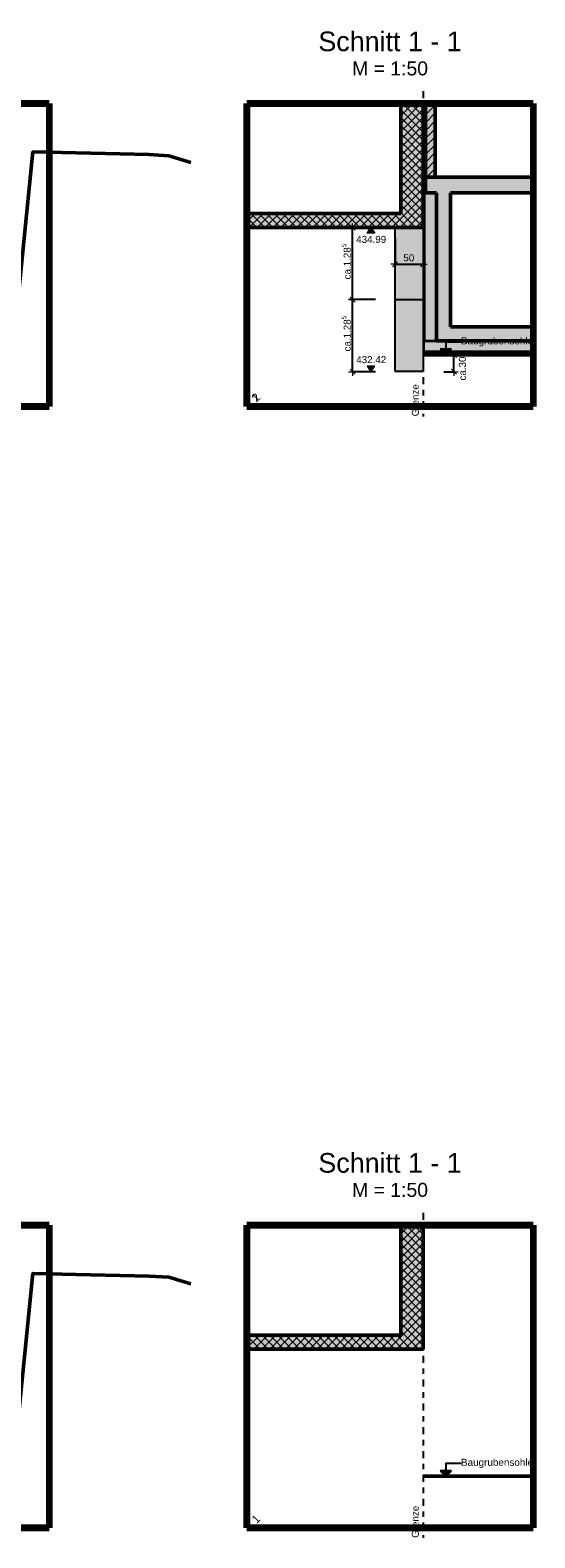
# Model space of a CAD drawing. Header units: metres. Extents: x 2695839.6 to 2695926.2, y 1260963.1 to 1261030.
# Tile 6 of 7: x 2695891.9 to 2695900.9, y 1260963.1 to 1260990. Entities that reach past the tile are written whole.
import ezdxf

# ---------------------------------------------------------------- set-up
doc = ezdxf.new("R2010")
doc.units = ezdxf.units.M
doc.header["$PDMODE"] = 65
doc.linetypes.add('AUSGEZOGEN', pattern=[0])
doc.linetypes.add('GETRENNT2_S10', pattern=[0.255, 0.125, -0.065, 0, -0.065])
doc.layers.add('XR$1$_40011', color=7, linetype='Continuous')
doc.layers.add('XR$2$_40025', color=7, linetype='Continuous')
for name, color, linetype, lineweight in [('XR$1$Bestand Decke', 7, 'AUSGEZOGEN', 50), ('XR$1$Bestand tragend', 7, 'AUSGEZOGEN', 50), ('XR$1$Beton verdeckt hinten', 7, 'GETRENNT2_S10', 25), ('XR$1$Schnittfuehrung', 7, 'AUSGEZOGEN', 35), ('XR$1$STANDARD_1', 7, 'AUSGEZOGEN', 13), ('XR$1$Stilflaeche', 7, 'AUSGEZOGEN', 25), ('XR$1$Text Stuetzen', 7, 'AUSGEZOGEN', 18), ('XR$1$Vermassung Stuetzen', 7, 'AUSGEZOGEN', 18), ('XR$2$Bodenplatte', 7, 'AUSGEZOGEN', 50), ('XR$2$Daemmung', 7, 'AUSGEZOGEN', 35), ('XR$2$Decke', 7, 'AUSGEZOGEN', 50), ('XR$2$Magerbeton', 7, 'AUSGEZOGEN', 50), ('XR$2$Schnittfuehrung', 7, 'AUSGEZOGEN', 35), ('XR$2$STANDARD_1', 7, 'AUSGEZOGEN', 13), ('XR$2$Wand Beton bewehrt', 7, 'AUSGEZOGEN', 50), ('XR$2$Wand Mauerwerk tragend', 7, 'AUSGEZOGEN', 50)]:
    doc.layers.add(name, color=color, linetype=linetype, lineweight=lineweight)
doc.styles.add('ARIAL', font='arial.ttf')
doc.dimstyles.new('DIMSTYLE_2', dxfattribs={"dimtxt": 0.125, "dimasz": 0.15, "dimexe": 0, "dimexo": 0, "dimgap": 0.0625, "dimtad": 0, "dimdec": 0, "dimlfac": 100, "dimrnd": 0.5, "dimzin": 4, "dimdsep": 46, "dimtxsty": 'ARIAL', "dimblk1": 'ALL_ML_STRICH', "dimblk2": 'ALL_ML_STRICH', "dimsah": 1, "dimcen": 0, "dimclrd": 256, "dimclre": 256, "dimclrt": 256, "dimadec": 0, "dimazin": 0, "dimtfac": 1, "dimtdec": 0, "dimtix": 1, "dimtmove": 2, "dimatfit": 3, "dimfxl": 0, "dimtvp": 1.2, "dimtzin": 0, "dimlwd": 0, "dimlwe": 18, "dimarcsym": 0})
doc.dimstyles.new('DIMSTYLE_3', dxfattribs={"dimtxt": 0.125, "dimasz": 0.15, "dimexe": 0, "dimexo": 0, "dimgap": 0.0625, "dimtad": 2, "dimdec": 1, "dimlfac": 100, "dimrnd": 0.5, "dimzin": 4, "dimdsep": 46, "dimtxsty": 'ARIAL', "dimblk1": 'ALL_ML_STRICH', "dimblk2": 'ALL_ML_STRICH', "dimsah": 1, "dimcen": 0, "dimclrd": 256, "dimclre": 256, "dimclrt": 256, "dimadec": 0, "dimazin": 0, "dimtfac": 1, "dimtdec": 0, "dimtix": 1, "dimtmove": 2, "dimatfit": 3, "dimfxl": 0, "dimtzin": 0, "dimlwd": 0, "dimlwe": 18, "dimarcsym": 0})
doc.dimstyles.new('DIMSTYLE_4', dxfattribs={"dimtxt": 0.125, "dimasz": 0.15, "dimexe": 0, "dimexo": 0, "dimgap": 0.0625, "dimtad": 2, "dimdec": 3, "dimrnd": 0.005, "dimzin": 4, "dimdsep": 46, "dimtxsty": 'ARIAL', "dimblk1": 'ALL_ML_STRICH', "dimblk2": 'ALL_ML_STRICH', "dimsah": 1, "dimcen": 0, "dimclrd": 256, "dimclre": 256, "dimclrt": 256, "dimadec": 0, "dimazin": 0, "dimtfac": 1, "dimtdec": 0, "dimtix": 1, "dimtmove": 2, "dimatfit": 3, "dimfxl": 0, "dimtzin": 0, "dimlwd": 0, "dimlwe": 18, "dimarcsym": 0})
doc.dimstyles.new('DIMSTYLE_5', dxfattribs={"dimtxt": 0.125, "dimasz": 0.15, "dimexe": 0, "dimexo": 0, "dimgap": 0.0625, "dimtad": 2, "dimdec": 3, "dimrnd": 0.005, "dimzin": 4, "dimdsep": 46, "dimtxsty": 'ARIAL', "dimblk1": 'ALL_ML_STRICH', "dimblk2": 'ALL_ML_STRICH', "dimsah": 1, "dimcen": 0, "dimclrd": 256, "dimclre": 256, "dimclrt": 256, "dimadec": 0, "dimazin": 0, "dimtfac": 1, "dimtdec": 0, "dimtix": 1, "dimtmove": 2, "dimatfit": 3, "dimfxl": 0, "dimtzin": 0, "dimlwd": 0, "dimlwe": 18, "dimarcsym": 0})
pattern_1 = [(45, (2695855, 1261000), (-0.07071068, 0.07071068), []), (135, (2695855, 1261000), (-0.07071068, -0.07071068), [])]

# ---------------------------------------------------------------- blocks, each defined once
blk = doc.blocks.new('ALL_ML_STRICH')
at = {"color": 0, "linetype": 'ByBlock', "lineweight": -2}
for p, q in [((-1, 0), (0.5, 0)), ((-0.3, -0.3), (0.3, 0.3)), ((0, -0.5), (0, 0.5))]:
    blk.add_line(p, q, dxfattribs=at)
blk = doc.blocks.new('*D7')
at = {"layer": 'DEFPOINTS', "lineweight": 18, "transparency": 33554687}
for p in [(2695899.01, 1260984.227), (2695898.924, 1260983.927), (2695899.453, 1260983.927)]:
    blk.add_point(p, dxfattribs=at)
at = {"layer": 'XR$1$Vermassung Stuetzen', "linetype": 'AUSGEZOGEN', "lineweight": -2, "transparency": 33554687}
for p, q in [((2695899.362, 1260984.227), (2695899.453, 1260984.227)), ((2695899.276, 1260983.927), (2695899.453, 1260983.927))]:
    blk.add_line(p, q, dxfattribs=at)
at = {"layer": 'XR$1$Vermassung Stuetzen', "lineweight": -2, "transparency": 33554687}
blk.add_line((2695899.453, 1260983.927), (2695899.453, 1260984.227), dxfattribs=at)
at = {"layer": 'XR$1$Vermassung Stuetzen', "lineweight": 18, "transparency": 33554687, "xscale": 0.15, "yscale": 0.15, "zscale": 0.15}
for p, rotation in [((2695899.453, 1260984.227), 90), ((2695899.453, 1260983.927), 270)]:
    blk.add_blockref('ALL_ML_STRICH', p, dxfattribs=dict(at, rotation=rotation))
at = {"layer": 'XR$1$Vermassung Stuetzen', "lineweight": 18, "transparency": 33554687, "insert": (2695899.605, 1260983.983), "char_height": 0.125, "width": 0.625, "attachment_point": 5, "rotation": 90, "style": 'ARIAL'}
blk.add_mtext('\\A1;{ca.30}', dxfattribs=at)
blk = doc.blocks.new('*D8')
at = {"layer": 'DEFPOINTS', "lineweight": 18, "transparency": 33554687}
for p in [(2695898.404, 1260986.497), (2695898.904, 1260986.497), (2695898.404, 1260985.842)]:
    blk.add_point(p, dxfattribs=at)
at = {"layer": 'XR$1$Vermassung Stuetzen', "linetype": 'AUSGEZOGEN', "lineweight": -2, "transparency": 33554687}
for p, q in [((2695898.404, 1260986.307), (2695898.404, 1260985.842)), ((2695898.904, 1260986.307), (2695898.904, 1260985.842))]:
    blk.add_line(p, q, dxfattribs=at)
at = {"layer": 'XR$1$Vermassung Stuetzen', "lineweight": -2, "transparency": 33554687}
blk.add_line((2695898.404, 1260985.842), (2695898.904, 1260985.842), dxfattribs=at)
at = {"layer": 'XR$1$Vermassung Stuetzen', "lineweight": 18, "transparency": 33554687, "xscale": 0.15, "yscale": 0.15, "zscale": 0.15, "rotation": 180}
blk.add_blockref('ALL_ML_STRICH', (2695898.404, 1260985.842), dxfattribs=at)
at = {"layer": 'XR$1$Vermassung Stuetzen', "lineweight": 18, "transparency": 33554687, "xscale": 0.15, "yscale": 0.15, "zscale": 0.15}
blk.add_blockref('ALL_ML_STRICH', (2695898.904, 1260985.842), dxfattribs=at)
at = {"layer": 'XR$1$Vermassung Stuetzen', "lineweight": 18, "transparency": 33554687, "insert": (2695898.649, 1260985.957), "char_height": 0.125, "width": 0.5, "attachment_point": 5, "style": 'ARIAL'}
blk.add_mtext('\\A1;{\\A1;{50\\H0.082500;\\S^ ;}}', dxfattribs=at)
blk = doc.blocks.new('COMPLEX_KOTENVERMASSUNG_0')
at = {"layer": 'XR$1$Vermassung Stuetzen', "linetype": 'AUSGEZOGEN', "lineweight": 18, "transparency": 33554687}
blk.add_hatch(color=7, dxfattribs=at).paths.add_polyline_path([(43.044, -13.603), (42.904, -13.603), (42.974, -13.503)], flags=16)
blk.add_hatch(color=7, dxfattribs=at).paths.add_polyline_path([(43.044, -15.973), (42.904, -15.973), (42.974, -16.073)])
at = {"layer": 'XR$1$Vermassung Stuetzen', "color": 7, "linetype": 'AUSGEZOGEN', "lineweight": 18, "transparency": 33554687}
for p, q in [((42.904, -13.603), (42.974, -13.503)), ((43.044, -13.603), (42.904, -13.603)), ((42.974, -13.503), (43.044, -13.603)), ((42.974, -13.503), (42.974, -13.503)), ((42.974, -13.503), (42.974, -13.503)), ((42.974, -13.503), (42.974, -13.503)), ((42.974, -13.503), (42.974, -13.503)), ((43.044, -15.973), (42.904, -15.973)), ((42.904, -15.973), (42.974, -16.073)), ((42.974, -16.073), (43.044, -15.973)), ((42.974, -16.073), (42.974, -16.073)), ((42.974, -16.073), (42.974, -16.073)), ((42.974, -16.073), (42.974, -16.073)), ((42.974, -16.073), (42.974, -16.073))]:
    blk.add_line(p, q, dxfattribs=at)
at = {"layer": 'XR$1$Vermassung Stuetzen', "color": 7, "linetype": 'AUSGEZOGEN', "lineweight": 18, "transparency": 33554687, "char_height": 0.125, "width": 0.59625, "attachment_point": 7, "style": 'ARIAL'}
for s, insert in [('\\W1.00;434.99', (42.711, -13.778)), ('\\W1.00;432.42', (42.712, -15.923))]:
    blk.add_mtext(s, dxfattribs=dict(at, insert=insert))
blk = doc.blocks.new('*D10')
at = {"layer": 'DEFPOINTS', "lineweight": 18, "transparency": 33554687}
for p in [(2695898.404, 1260985.212), (2695897.646, 1260983.927), (2695898.404, 1260983.927)]:
    blk.add_point(p, dxfattribs=at)
at = {"layer": 'XR$1$Vermassung Stuetzen', "linetype": 'AUSGEZOGEN', "lineweight": -2, "transparency": 33554687}
for p, q in [((2695898.052, 1260985.212), (2695897.646, 1260985.212)), ((2695898.052, 1260983.927), (2695897.646, 1260983.927))]:
    blk.add_line(p, q, dxfattribs=at)
at = {"layer": 'XR$1$Vermassung Stuetzen', "lineweight": -2, "transparency": 33554687}
blk.add_line((2695897.646, 1260983.927), (2695897.646, 1260985.212), dxfattribs=at)
at = {"layer": 'XR$1$Vermassung Stuetzen', "lineweight": 18, "transparency": 33554687, "xscale": 0.15, "yscale": 0.15, "zscale": 0.15}
for p, rotation in [((2695897.646, 1260985.212), 90), ((2695897.646, 1260983.927), 270)]:
    blk.add_blockref('ALL_ML_STRICH', p, dxfattribs=dict(at, rotation=rotation))
at = {"layer": 'XR$1$Vermassung Stuetzen', "lineweight": 18, "transparency": 33554687, "insert": (2695897.532, 1260984.606), "char_height": 0.125, "width": 1, "attachment_point": 5, "rotation": 90, "style": 'ARIAL'}
blk.add_mtext('\\A1;{\\A1;{ca.1.28\\H0.082500;\\S5^ ;}}', dxfattribs=at)
blk = doc.blocks.new('*D11')
at = {"layer": 'DEFPOINTS', "lineweight": 18, "transparency": 33554687}
for p in [(2695898.404, 1260986.497), (2695897.646, 1260985.212), (2695898.404, 1260985.212)]:
    blk.add_point(p, dxfattribs=at)
at = {"layer": 'XR$1$Vermassung Stuetzen', "linetype": 'AUSGEZOGEN', "lineweight": -2, "transparency": 33554687}
for p, q in [((2695898.052, 1260986.497), (2695897.646, 1260986.497)), ((2695898.052, 1260985.212), (2695897.646, 1260985.212))]:
    blk.add_line(p, q, dxfattribs=at)
at = {"layer": 'XR$1$Vermassung Stuetzen', "lineweight": -2, "transparency": 33554687}
blk.add_line((2695897.646, 1260985.212), (2695897.646, 1260986.497), dxfattribs=at)
at = {"layer": 'XR$1$Vermassung Stuetzen', "lineweight": 18, "transparency": 33554687, "xscale": 0.15, "yscale": 0.15, "zscale": 0.15}
for p, rotation in [((2695897.646, 1260986.497), 90), ((2695897.646, 1260985.212), 270)]:
    blk.add_blockref('ALL_ML_STRICH', p, dxfattribs=dict(at, rotation=rotation))
at = {"layer": 'XR$1$Vermassung Stuetzen', "lineweight": 18, "transparency": 33554687, "insert": (2695897.532, 1260985.891), "char_height": 0.125, "width": 1, "attachment_point": 5, "rotation": 90, "style": 'ARIAL'}
blk.add_mtext('\\A1;{\\A1;{ca.1.28\\H0.082500;\\S5^ ;}}', dxfattribs=at)

msp = doc.modelspace()

# ---------------------------------------------------------------- hatches: boundary and pattern name
at = {"layer": 'XR$1$Bestand Decke', "lineweight": 18, "transparency": 33554687}
for points in [[(2695898.904, 1260986.4973), (2695898.904, 1260986.7473), (2695895.7621, 1260986.7473), (2695895.7621, 1260986.4973)], [(2695898.904, 1260966.4973), (2695898.904, 1260966.7473), (2695895.7621, 1260966.7473), (2695895.7621, 1260966.4973)]]:
    msp.add_hatch(color=253, dxfattribs=at).paths.add_polyline_path(points)
h = msp.add_hatch(dxfattribs=at)
h.set_pattern_fill('SCHRAFFUR_131', color=256, scale=0.05, style=0, pattern_type=2)
h.set_pattern_definition(pattern_1)
h.paths.add_polyline_path([(2695898.904, 1260986.4973), (2695898.904, 1260986.7473), (2695895.7621, 1260986.7473), (2695895.7621, 1260986.4973)], flags=0)
h = msp.add_hatch(dxfattribs=at)
h.set_pattern_fill('SCHRAFFUR_131', color=256, scale=0.05, style=0, pattern_type=2)
h.set_pattern_definition(pattern_1)
h.paths.add_polyline_path([(2695898.904, 1260966.4973), (2695898.904, 1260966.7473), (2695895.7621, 1260966.7473), (2695895.7621, 1260966.4973)], flags=0)
at = {"layer": 'XR$1$Bestand tragend', "lineweight": 18, "transparency": 33554687}
for points in [[(2695898.504, 1260986.7473), (2695898.904, 1260986.7473), (2695898.904, 1260988.7073), (2695898.504, 1260988.7073)], [(2695898.504, 1260966.7473), (2695898.904, 1260966.7473), (2695898.904, 1260968.7073), (2695898.504, 1260968.7073)]]:
    msp.add_hatch(color=253, dxfattribs=at).paths.add_polyline_path(points)
h = msp.add_hatch(dxfattribs=at)
h.set_pattern_fill('SCHRAFFUR_131', color=256, scale=0.05, style=0, pattern_type=2)
h.set_pattern_definition(pattern_1)
h.paths.add_polyline_path([(2695898.504, 1260986.7473), (2695898.904, 1260986.7473), (2695898.904, 1260988.7073), (2695898.504, 1260988.7073)], flags=0)
h = msp.add_hatch(dxfattribs=at)
h.set_pattern_fill('SCHRAFFUR_131', color=256, scale=0.05, style=0, pattern_type=2)
h.set_pattern_definition(pattern_1)
h.paths.add_polyline_path([(2695898.504, 1260966.7473), (2695898.904, 1260966.7473), (2695898.904, 1260968.7073), (2695898.504, 1260968.7073)], flags=0)
at = {"layer": 'XR$1$Stilflaeche', "linetype": 'AUSGEZOGEN', "lineweight": 25, "true_color": 0xb0e6b0, "transparency": 33554687}
msp.add_hatch(color=9, dxfattribs=at).paths.add_polyline_path([(2695898.904, 1260986.4973), (2695898.404, 1260986.4973), (2695898.404, 1260983.9273), (2695898.904, 1260983.9273)])
at = {"layer": 'XR$1$Text Stuetzen', "linetype": 'AUSGEZOGEN', "lineweight": 25, "transparency": 33554687}
for points in [[(2695899.2074, 1260984.3273), (2695899.3074, 1260984.2273), (2695899.4074, 1260984.3273)], [(2695899.2074, 1260964.3273), (2695899.3074, 1260964.2273), (2695899.4074, 1260964.3273)]]:
    msp.add_hatch(color=7, dxfattribs=at).paths.add_polyline_path(points)
at = {"layer": 'XR$2$_40025', "linetype": 'AUSGEZOGEN', "lineweight": 13, "transparency": 33554687}
msp.add_hatch(color=255, dxfattribs=at).paths.add_polyline_path([(2695898.924, 1260984.4773), (2695898.924, 1260984.2773), (2695900.8656, 1260984.2773), (2695900.8656, 1260984.4773)])
at = {"layer": 'XR$2$Bodenplatte', "lineweight": 18, "true_color": 0xb0e6b0, "transparency": 33554687}
msp.add_hatch(color=9, dxfattribs=at).paths.add_polyline_path([(2695899.144, 1260984.7273), (2695899.144, 1260984.4773), (2695900.8656, 1260984.4773), (2695900.8656, 1260984.7273)])
at = {"layer": 'XR$2$Daemmung', "lineweight": 18, "transparency": 33554687}
for points in [[(2695898.904, 1260987.1173), (2695898.944, 1260987.1173), (2695898.944, 1260988.7073), (2695898.904, 1260988.7073)], [(2695899.144, 1260987.1173), (2695898.924, 1260987.1173), (2695898.924, 1260984.4773), (2695899.144, 1260984.4773)]]:
    msp.add_hatch(color=191, dxfattribs=at).paths.add_polyline_path(points)
at = {"layer": 'XR$2$Decke', "lineweight": 18, "true_color": 0xb0e6b0, "transparency": 33554687}
msp.add_hatch(color=9, dxfattribs=at).paths.add_polyline_path([(2695898.944, 1260987.3973), (2695898.944, 1260987.1173), (2695900.8656, 1260987.1173), (2695900.8656, 1260987.3973)])
at = {"layer": 'XR$2$Magerbeton', "lineweight": 18, "transparency": 33554687}
msp.add_hatch(color=255, dxfattribs=at).paths.add_polyline_path([(2695898.924, 1260984.2773), (2695898.924, 1260984.2273), (2695900.8656, 1260984.2273), (2695900.8656, 1260984.2773)])
h = msp.add_hatch(dxfattribs=at)
h.set_pattern_fill('SCHRAFFUR_31', color=256, scale=0.05, style=0, pattern_type=2)
h.set_pattern_definition([(45, (2695855, 1261000), (-0.07071068, 0.07071068), []), (45, (2695854.96464, 1261000.03536), (-0.07071068, 0.07071068), [])])
h.paths.add_polyline_path([(2695898.924, 1260984.2773), (2695898.924, 1260984.2273), (2695900.8656, 1260984.2273), (2695900.8656, 1260984.2773)], flags=0)
at = {"layer": 'XR$2$Wand Beton bewehrt', "lineweight": 18, "true_color": 0xb0e6b0, "transparency": 33554687}
msp.add_hatch(color=9, dxfattribs=at).paths.add_polyline_path([(2695899.144, 1260987.1173), (2695899.144, 1260984.7273), (2695899.394, 1260984.7273), (2695899.394, 1260987.1173)])
at = {"layer": 'XR$2$Wand Mauerwerk tragend', "lineweight": 18, "true_color": 0xf5be96, "transparency": 33554687}
msp.add_hatch(color=31, dxfattribs=at).paths.add_polyline_path([(2695898.944, 1260987.3973), (2695899.119, 1260987.3973), (2695899.119, 1260988.7073), (2695898.944, 1260988.7073)])
at = {"layer": 'XR$2$Wand Mauerwerk tragend', "lineweight": 18, "transparency": 33554687}
h = msp.add_hatch(dxfattribs=at)
h.set_pattern_fill('SCHRAFFUR_1', color=256, scale=0.05, style=0, pattern_type=2)
h.set_pattern_definition([(45, (2695855, 1261000), (-0.14142136, 0.14142136), []), (45, (2695854.92929, 1261000.07071), (-0.14142136, 0.14142136), [])])
h.paths.add_polyline_path([(2695898.944, 1260987.3973), (2695899.119, 1260987.3973), (2695899.119, 1260988.7073), (2695898.944, 1260988.7073)], flags=0)

# ---------------------------------------------------------------- linework, layer by layer
at = {"layer": 'XR$1$_40011', "color": 7, "linetype": 'AUSGEZOGEN', "lineweight": 25, "transparency": 33554687}
for p, q in [((2695898.404, 1260983.9273), (2695898.404, 1260986.4973)), ((2695898.904, 1260986.4973), (2695898.904, 1260983.9273)), ((2695898.404, 1260985.2123), (2695898.904, 1260985.2123)), ((2695898.904, 1260983.9273), (2695898.404, 1260983.9273))]:
    msp.add_line(p, q, dxfattribs=at)
at = {"layer": 'XR$1$_40011', "color": 7, "linetype": 'AUSGEZOGEN', "lineweight": 50, "transparency": 33554687}
for p, q in [((2695900.8656, 1260984.2273), (2695898.904, 1260984.2273)), ((2695900.8656, 1260964.2273), (2695898.904, 1260964.2273))]:
    msp.add_line(p, q, dxfattribs=at)
for points in [[(2695894.7621, 1260987.6575), (2695894.3672, 1260987.7773), (2695894.0132, 1260987.7971), (2695891.9445, 1260987.8446), (2695891.5828, 1260984.2273), (2695878.4628, 1260984.2273), (2695878.0842, 1260987.9693), (2695877.0024, 1260987.9906), (2695875.6063, 1260987.9538), (2695874.5444, 1260988.1162), (2695874.1904, 1260988.1468), (2695873.9268, 1260988.1566)], [(2695894.7621, 1260967.6575), (2695894.3672, 1260967.7773), (2695894.0132, 1260967.7971), (2695891.9445, 1260967.8446), (2695891.5828, 1260964.2273), (2695878.4628, 1260964.2273), (2695878.0842, 1260967.9693), (2695877.0024, 1260967.9906), (2695875.6063, 1260967.9538), (2695874.5444, 1260968.1162), (2695874.1904, 1260968.1468), (2695873.9268, 1260968.1566)]]:
    msp.add_lwpolyline(points, dxfattribs=at)
at = {"layer": 'XR$1$Bestand Decke', "transparency": 33554687}
for p, q in [((2695898.504, 1260986.7473), (2695895.7621, 1260986.7473)), ((2695898.904, 1260986.4973), (2695898.904, 1260986.7473)), ((2695895.7621, 1260986.4973), (2695898.904, 1260986.4973)), ((2695898.504, 1260966.7473), (2695895.7621, 1260966.7473)), ((2695898.904, 1260966.4973), (2695898.904, 1260966.7473)), ((2695895.7621, 1260966.4973), (2695898.904, 1260966.4973))]:
    msp.add_line(p, q, dxfattribs=at)
at = {"layer": 'XR$1$Bestand tragend', "transparency": 33554687}
for p, q in [((2695898.504, 1260988.7073), (2695898.504, 1260986.7473)), ((2695898.904, 1260986.7473), (2695898.904, 1260988.7073)), ((2695898.504, 1260968.7073), (2695898.504, 1260966.7473)), ((2695898.904, 1260966.7473), (2695898.904, 1260968.7073))]:
    msp.add_line(p, q, dxfattribs=at)
at = {"layer": 'XR$1$Beton verdeckt hinten', "transparency": 33554687}
for p, q in [((2695898.904, 1260988.9273), (2695898.904, 1260983.1301)), ((2695898.904, 1260968.9273), (2695898.904, 1260963.1301))]:
    msp.add_line(p, q, dxfattribs=at)
at = {"layer": 'XR$1$STANDARD_1', "color": 52, "linetype": 'AUSGEZOGEN', "lineweight": 100, "transparency": 33554687}
for p, q in [((2695892.2321, 1260988.7073), (2695877.5685, 1260988.7073)), ((2695877.5685, 1260988.7073), (2695892.2321, 1260988.7073)), ((2695892.2321, 1260988.7073), (2695892.2321, 1260983.3073)), ((2695892.2321, 1260988.7073), (2695892.2321, 1260983.3073)), ((2695895.7621, 1260988.7073), (2695895.7621, 1260983.3073)), ((2695900.8656, 1260988.7073), (2695895.7621, 1260988.7073)), ((2695895.7621, 1260988.7073), (2695900.8656, 1260988.7073)), ((2695895.7621, 1260983.3073), (2695895.7621, 1260988.7073)), ((2695900.8656, 1260988.7073), (2695900.8656, 1260983.3073)), ((2695900.8656, 1260988.7073), (2695900.8656, 1260983.3073)), ((2695877.5685, 1260983.3073), (2695892.2321, 1260983.3073)), ((2695892.2321, 1260983.3073), (2695877.5685, 1260983.3073)), ((2695895.7621, 1260983.3073), (2695900.8656, 1260983.3073)), ((2695900.8656, 1260983.3073), (2695895.7621, 1260983.3073)), ((2695892.2321, 1260968.7073), (2695877.5685, 1260968.7073)), ((2695877.5685, 1260968.7073), (2695892.2321, 1260968.7073)), ((2695892.2321, 1260968.7073), (2695892.2321, 1260963.3073)), ((2695892.2321, 1260968.7073), (2695892.2321, 1260963.3073)), ((2695895.7621, 1260968.7073), (2695895.7621, 1260963.3073)), ((2695900.8656, 1260968.7073), (2695895.7621, 1260968.7073)), ((2695895.7621, 1260968.7073), (2695900.8656, 1260968.7073)), ((2695895.7621, 1260963.3073), (2695895.7621, 1260968.7073)), ((2695900.8656, 1260968.7073), (2695900.8656, 1260963.3073)), ((2695900.8656, 1260968.7073), (2695900.8656, 1260963.3073)), ((2695877.5685, 1260963.3073), (2695892.2321, 1260963.3073)), ((2695892.2321, 1260963.3073), (2695877.5685, 1260963.3073)), ((2695895.7621, 1260963.3073), (2695900.8656, 1260963.3073)), ((2695900.8656, 1260963.3073), (2695895.7621, 1260963.3073))]:
    msp.add_line(p, q, dxfattribs=at)
at = {"layer": 'XR$1$Text Stuetzen', "color": 7, "linetype": 'AUSGEZOGEN', "lineweight": 25, "transparency": 33554687}
for p, q in [((2695899.4074, 1260984.3273), (2695899.2074, 1260984.3273)), ((2695899.2074, 1260984.3273), (2695899.3074, 1260984.2273)), ((2695899.3074, 1260984.3273), (2695899.3074, 1260984.3523)), ((2695899.3074, 1260984.2273), (2695899.4074, 1260984.3273)), ((2695899.3074, 1260984.2273), (2695899.3074, 1260984.2273)), ((2695899.3074, 1260984.2273), (2695899.3074, 1260984.2273)), ((2695899.3074, 1260984.2273), (2695899.3074, 1260984.2273)), ((2695899.4074, 1260964.3273), (2695899.2074, 1260964.3273)), ((2695899.2074, 1260964.3273), (2695899.3074, 1260964.2273)), ((2695899.3074, 1260964.3273), (2695899.3074, 1260964.3523)), ((2695899.3074, 1260964.2273), (2695899.4074, 1260964.3273)), ((2695899.3074, 1260964.2273), (2695899.3074, 1260964.2273)), ((2695899.3074, 1260964.2273), (2695899.3074, 1260964.2273)), ((2695899.3074, 1260964.2273), (2695899.3074, 1260964.2273))]:
    msp.add_line(p, q, dxfattribs=at)
for points in [[(2695899.58, 1260984.4541), (2695899.3074, 1260984.4541), (2695899.3074, 1260984.2273)], [(2695899.58, 1260964.4541), (2695899.3074, 1260964.4541), (2695899.3074, 1260964.2273)]]:
    msp.add_lwpolyline(points, dxfattribs=at)
at = {"layer": 'XR$2$_40025', "color": 7, "linetype": 'AUSGEZOGEN', "lineweight": 13, "transparency": 33554687}
for p, q in [((2695898.924, 1260984.4773), (2695898.924, 1260984.2773)), ((2695900.8656, 1260984.4773), (2695898.924, 1260984.4773)), ((2695898.924, 1260984.2773), (2695900.8656, 1260984.2773))]:
    msp.add_line(p, q, dxfattribs=at)
at = {"layer": 'XR$2$Bodenplatte', "transparency": 33554687}
for p, q in [((2695899.144, 1260984.7273), (2695899.144, 1260984.4773)), ((2695900.8656, 1260984.7273), (2695899.394, 1260984.7273)), ((2695899.144, 1260984.4773), (2695900.8656, 1260984.4773))]:
    msp.add_line(p, q, dxfattribs=at)
at = {"layer": 'XR$2$Daemmung', "transparency": 33554687}
for p, q in [((2695898.904, 1260988.7073), (2695898.904, 1260987.1173)), ((2695898.944, 1260987.1173), (2695898.944, 1260988.7073)), ((2695898.904, 1260987.1173), (2695898.924, 1260987.1173)), ((2695898.924, 1260987.1173), (2695898.924, 1260984.4773)), ((2695899.144, 1260987.1173), (2695898.944, 1260987.1173)), ((2695899.144, 1260984.4773), (2695899.144, 1260987.1173)), ((2695898.924, 1260984.4773), (2695899.144, 1260984.4773))]:
    msp.add_line(p, q, dxfattribs=at)
at = {"layer": 'XR$2$Decke', "transparency": 33554687}
for p, q in [((2695898.944, 1260987.3973), (2695898.944, 1260987.1173)), ((2695899.119, 1260987.3973), (2695898.944, 1260987.3973)), ((2695900.8656, 1260987.3973), (2695899.119, 1260987.3973)), ((2695898.944, 1260987.1173), (2695899.144, 1260987.1173)), ((2695899.394, 1260987.1173), (2695900.8656, 1260987.1173))]:
    msp.add_line(p, q, dxfattribs=at)
at = {"layer": 'XR$2$Magerbeton', "transparency": 33554687}
for p, q in [((2695898.924, 1260984.2773), (2695898.924, 1260984.2273)), ((2695900.8656, 1260984.2773), (2695898.924, 1260984.2773)), ((2695898.924, 1260984.2273), (2695900.8656, 1260984.2273))]:
    msp.add_line(p, q, dxfattribs=at)
at = {"layer": 'XR$2$STANDARD_1', "color": 52, "linetype": 'AUSGEZOGEN', "lineweight": 100, "transparency": 33554687}
for p, q in [((2695895.7621, 1260988.7073), (2695895.7621, 1260983.3073)), ((2695900.8656, 1260988.7073), (2695895.7621, 1260988.7073)), ((2695895.7621, 1260988.7073), (2695900.8656, 1260988.7073)), ((2695895.7621, 1260983.3073), (2695895.7621, 1260988.7073)), ((2695900.8656, 1260988.7073), (2695900.8656, 1260983.3073)), ((2695900.8656, 1260988.7073), (2695900.8656, 1260983.3073)), ((2695895.7621, 1260983.3073), (2695900.8656, 1260983.3073)), ((2695900.8656, 1260983.3073), (2695895.7621, 1260983.3073))]:
    msp.add_line(p, q, dxfattribs=at)
at = {"layer": 'XR$2$Wand Beton bewehrt', "transparency": 33554687}
for p, q in [((2695899.144, 1260987.1173), (2695899.144, 1260984.7273)), ((2695899.394, 1260984.7273), (2695899.394, 1260987.1173))]:
    msp.add_line(p, q, dxfattribs=at)
at = {"layer": 'XR$2$Wand Mauerwerk tragend', "transparency": 33554687}
for p, q in [((2695898.944, 1260988.7073), (2695898.944, 1260987.3973)), ((2695899.119, 1260987.3973), (2695899.119, 1260988.7073)), ((2695898.944, 1260987.3973), (2695899.119, 1260987.3973))]:
    msp.add_line(p, q, dxfattribs=at)

# ---------------------------------------------------------------- block references
at = {"layer": 'XR$1$Vermassung Stuetzen', "color": 7, "linetype": 'AUSGEZOGEN', "lineweight": 18, "transparency": 33554687}
msp.add_blockref('COMPLEX_KOTENVERMASSUNG_0', (2695855, 1261000), dxfattribs=at)

# ---------------------------------------------------------------- texts
at = {"layer": 'XR$1$Schnittfuehrung', "color": 52, "linetype": 'AUSGEZOGEN', "lineweight": 13, "transparency": 33554687, "char_height": 0.15, "width": 0.185184, "attachment_point": 5, "rotation": 45, "style": 'ARIAL'}
for insert in [(2695895.9212, 1260983.4664), (2695895.9212, 1260963.4664)]:
    msp.add_mtext('\\W0.90;1', dxfattribs=dict(at, insert=insert))
at = {"layer": 'XR$1$STANDARD_1', "color": 7, "linetype": 'AUSGEZOGEN', "lineweight": 35, "transparency": 33554687, "char_height": 0.35, "width": 2.784879, "attachment_point": 8, "style": 'ARIAL'}
for insert in [(2695898.3139, 1260989.6373), (2695898.3139, 1260969.6373)]:
    msp.add_mtext('\\W0.98;Schnitt 1 - 1', dxfattribs=dict(at, insert=insert))
at = {"layer": 'XR$1$STANDARD_1', "color": 7, "linetype": 'AUSGEZOGEN', "lineweight": 25, "transparency": 33554687, "char_height": 0.25, "width": 1.494065, "attachment_point": 8, "style": 'ARIAL'}
for insert in [(2695898.3139, 1260989.2073), (2695898.3139, 1260969.2073)]:
    msp.add_mtext('\\W0.99;M = 1:50', dxfattribs=dict(at, insert=insert))
at = {"layer": 'XR$1$Text Stuetzen', "transparency": 33554687, "char_height": 0.125, "width": 1.344186, "attachment_point": 4, "style": 'ARIAL'}
for insert in [(2695899.58, 1260984.4583), (2695899.58, 1260964.4583)]:
    msp.add_mtext('\\W1.01;Baugrubensohle', dxfattribs=dict(at, insert=insert))
at = {"layer": 'XR$1$Text Stuetzen', "transparency": 33554687, "char_height": 0.125, "width": 0.637609, "attachment_point": 4, "rotation": 90, "style": 'ARIAL'}
for insert in [(2695898.7657, 1260983.1301), (2695898.7657, 1260963.1301)]:
    msp.add_mtext('\\W1.00;Grenze', dxfattribs=dict(at, insert=insert))
at = {"layer": 'XR$2$Schnittfuehrung', "color": 52, "linetype": 'AUSGEZOGEN', "lineweight": 13, "transparency": 33554687, "insert": (2695895.9212, 1260983.4664), "char_height": 0.15, "width": 0.191773, "attachment_point": 5, "rotation": 45, "style": 'ARIAL'}
msp.add_mtext('\\W0.99;2', dxfattribs=at)

# ---------------------------------------------------------------- dimensions: what is measured, and where the dimension line sits
at = {"layer": 'XR$1$Vermassung Stuetzen', "lineweight": 18, "transparency": 33554687}
for base, p1, p2, dimstyle, picture, middle in [((2695897.6465, 1260986.4973), (2695898.0518, 1260985.2123), (2695898.0518, 1260986.4973), 'DIMSTYLE_5', '*D11', (2695897.5318, 1260985.8913)), ((2695897.6465, 1260985.2123), (2695898.0518, 1260983.9273), (2695898.0518, 1260985.2123), 'DIMSTYLE_4', '*D10', (2695897.5318, 1260984.6063)), ((2695899.4527, 1260984.2273), (2695899.2764, 1260983.9273), (2695899.3622, 1260984.2273), 'DIMSTYLE_2', '*D7', (2695899.6049, 1260983.9831))]:
    dim = msp.add_linear_dim(base=base, p1=p1, p2=p2, angle=90, dimstyle=dimstyle, override={"dimpost": 'ca.<>', "dimclrd": 256, "dimclre": 256, "dimclrt": 256, "dimlwd": 0, "dimlwe": 18}, dxfattribs=at)
    dim.commit()
    dim.dimension.update_dxf_attribs({"geometry": picture, "text_midpoint": middle, "dimtype": 160})
dim = msp.add_linear_dim(base=(2695898.904, 1260985.8422), p1=(2695898.404, 1260986.3073), p2=(2695898.904, 1260986.3073), dimstyle='DIMSTYLE_3', override={"dimpost": '<>', "dimclrd": 256, "dimclre": 256, "dimclrt": 256, "dimlwd": 0, "dimlwe": 18}, dxfattribs=at)
dim.commit()
dim.dimension.update_dxf_attribs({"geometry": '*D8', "text_midpoint": (2695898.6486, 1260985.9568), "dimtype": 160})

doc.saveas('drawing.dxf')
